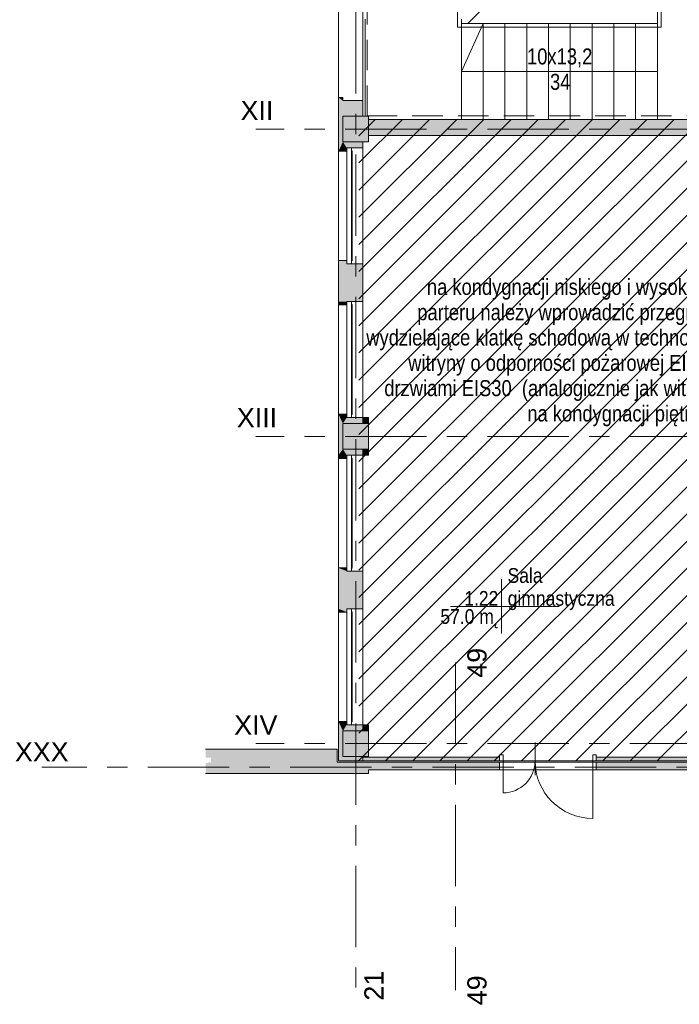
# Model space of a CAD drawing. Header units: centimetres. Extents: x -1737 to 3083, y -1 to 3760.
# Tile 1 of 36: x -1737 to -707, y 1 to 1539. Entities that reach past the tile are written whole.
import ezdxf

# ---------------------------------------------------------------- set-up
doc = ezdxf.new("R2010")
doc.units = ezdxf.units.CM
doc.linetypes.add('Hidden', pattern=[71.4375, 47.625, -23.8125])
doc.linetypes.add('Oś', pattern=[222.25, 127, -31.75, 31.75, -31.75])
for name, color, linetype, lineweight in [('A-AREA', 32, 'Continuous', 13), ('A-AREA-IDEN', 2, 'Continuous', 13), ('A-DETL', 90, 'Continuous', 9), ('A-DETL-GENF', 92, 'Continuous', 9), ('A-DETL-MEDM', 33, 'Continuous', 13), ('A-DETL-THIN', 151, 'Continuous', 9), ('A-DOOR', 31, 'Continuous', 13), ('A-FLOR', 192, 'Continuous', 13), ('A-GLAZ', 151, 'Continuous', 13), ('A-WALL', 113, 'Continuous', 13), ('G-ANNO-TEXT', 231, 'Continuous', 13), ('S-COLS', 52, 'Continuous', 13), ('S-GRID', 1, 'Continuous', 13), ('S-GRID-IDEN', 1, 'Continuous', 13), ('S-STRS', 31, 'Continuous', 13)]:
    doc.layers.add(name, color=color, linetype=linetype, lineweight=lineweight)
doc.layers.add('A-WALL-PATT', color=111, linetype='Continuous', lineweight=13, plot=False)
doc.styles.add('Arial Narrow_1', font='ARIALN.TTF', dxfattribs={"height": 25})
doc.styles.add('Arial_4', font='arial.ttf', dxfattribs={"height": 30})
doc.styles.add('Arial_7', font='arial.ttf', dxfattribs={"width": 0.85, "height": 23})

msp = doc.modelspace()

# ---------------------------------------------------------------- hatches: boundary and pattern name
at = {"layer": 'A-WALL-PATT', "lineweight": 9}
for points in [[(-1241.6, 361.3), (-1241.6, 399.3), (-1447, 399.3), (-1447, 386.3), (-1438.6, 386.3), (-1438.6, 378.8), (-1443.1, 378.8), (-1443.1, 377.8), (-1447, 377.8), (-1447, 361.3), (-1438.6, 361.3)], [(-1241.6, 361.3), (-1192.6, 361.3), (-1192.6, 379.3), (-1241.6, 379.3)]]:
    msp.add_hatch(color=251, dxfattribs=at).paths.add_polyline_path(points, flags=0)
h = msp.add_hatch(color=251, dxfattribs=at)
h.paths.add_polyline_path([(223.4, 367.3), (223.4, 379.3), (7.4, 379.3), (7.4, 378.3), (-32.6, 378.3), (-32.6, 379.3), (-592.6, 379.3), (-592.6, 378.3), (-632.6, 378.3), (-632.6, 379.3), (-837.1, 379.3), (-837.1, 367.3), (7.4, 367.3)], flags=0)
h.paths.add_polyline_path([(-1192.6, 367.3), (-988.1, 367.3), (-988.1, 379.3), (-1192.6, 379.3)], flags=0)
at = {"layer": 'S-COLS', "lineweight": 9}
for points in [[(-1232.6, 1348.3), (-1192.6, 1348.3), (-1192.6, 1388.3), (-1232.6, 1388.3), (-1232.6, 1383.3)], [(-1192.6, 868.3), (-1192.6, 908.3), (-1232.6, 908.3), (-1232.6, 868.3), (-1195.8, 868.3)], [(-1192.6, 388.3), (-1192.6, 428.3), (-1232.6, 428.3), (-1232.6, 388.3), (-1195.8, 388.3)]]:
    msp.add_hatch(color=251, dxfattribs=at).paths.add_polyline_path(points, flags=0)

# ---------------------------------------------------------------- linework, layer by layer
at = {"layer": 'A-AREA', "color": 251, "lineweight": 9}
msp.add_line((-1037.4, 1533.3), (-741.6, 1833.3), dxfattribs=at)
at = {"layer": 'A-AREA-IDEN', "color": 251, "lineweight": 9}
for p, q in [((-984.8, 665.2), (-984.8, 622.7)), ((-975, 622.7), (-1064.8, 622.7)), ((-1064.8, 622.7), (-894.8, 622.7)), ((-984.8, 622.7), (-984.8, 580.2))]:
    msp.add_line(p, q, dxfattribs=at)
at = {"layer": 'A-DETL', "color": 251, "linetype": 'Hidden', "lineweight": 9}
for p, q in [((-1194.6, 1388.8), (-1194.6, 1828.3)), ((-576.6, 1388.8), (-1194.6, 1388.8))]:
    msp.add_line(p, q, dxfattribs=at)
at = {"layer": 'A-DETL-GENF', "color": 251, "linetype": 'Continuous', "lineweight": 9}
for p, q in [((-1207.6, 721.5), (542.4, 2471.5)), ((-1207.6, 679.1), (542.4, 2429.1)), ((-1207.6, 636.7), (542.4, 2386.7)), ((-1207.6, 594.2), (542.4, 2344.2)), ((-1207.6, 551.8), (542.4, 2301.8)), ((-1207.6, 509.4), (542.4, 2259.4)), ((-1207.6, 466.9), (542.4, 2216.9)), ((-1207.6, 424.5), (542.4, 2174.5)), ((-1207.6, 382.1), (542.4, 2132.1)), ((-1166, 381.3), (542.4, 2089.7)), ((-1123.5, 381.3), (542.4, 2047.2)), ((-1081.1, 381.3), (542.4, 2004.8)), ((-1038.7, 381.3), (542.4, 1962.4)), ((-1207.6, 1357.9), (-1182.2, 1383.3)), ((-1207.6, 1315.5), (-1139.8, 1383.3)), ((-1207.6, 1273), (-1097.3, 1383.3)), ((-1207.6, 1230.6), (-1054.9, 1383.3)), ((-1207.6, 1188.2), (-1012.5, 1383.3)), ((-1207.6, 1145.8), (-970.1, 1383.3)), ((-1207.6, 1103.3), (-927.6, 1383.3)), ((-1207.6, 1060.9), (-885.2, 1383.3)), ((-1207.6, 1018.5), (-842.8, 1383.3)), ((-1207.6, 976.1), (-800.4, 1383.3)), ((-1207.6, 933.6), (-757.9, 1383.3)), ((-1207.6, 891.2), (-715.5, 1383.3)), ((-1207.6, 848.8), (-673.1, 1383.3)), ((-1207.6, 806.4), (-630.7, 1383.3)), ((-1207.6, 763.9), (-588.2, 1383.3)), ((-996.3, 381.3), (-302.6, 1075)), ((-953.8, 381.3), (-302.6, 1032.5)), ((-911.4, 381.3), (-302.6, 990.1)), ((-869, 381.3), (-302.6, 947.7)), ((-826.6, 381.3), (-290.6, 917.3)), ((-784.1, 381.3), (-248.1, 917.3)), ((-741.7, 381.3), (-205.7, 917.3))]:
    msp.add_line(p, q, dxfattribs=at)
at = {"layer": 'A-DETL-GENF', "color": 251, "lineweight": 9}
for p, q in [((-988.1, 390.9), (-982.6, 390.9)), ((-988.1, 381.3), (-988.1, 390.9)), ((-982.6, 390.9), (-982.6, 381.3)), ((-842.6, 390.9), (-837.1, 390.9)), ((-842.6, 381.3), (-842.6, 390.9)), ((-837.1, 390.9), (-837.1, 381.3)), ((-982.6, 381.3), (-988.1, 381.3)), ((-837.1, 381.3), (-842.6, 381.3))]:
    msp.add_line(p, q, dxfattribs=at)
at = {"layer": 'A-DETL-MEDM', "color": 251, "lineweight": 9}
for p, q in [((-988.1, 381.3), (-988.1, 390.9)), ((-988.1, 390.9), (-982.6, 390.9)), ((-982.6, 390.9), (-982.6, 381.3)), ((-842.6, 390.9), (-842.6, 381.3)), ((-837.1, 390.9), (-842.6, 390.9)), ((-837.1, 381.3), (-837.1, 390.9)), ((-982.6, 381.3), (-988.1, 381.3)), ((-842.6, 381.3), (-837.1, 381.3))]:
    msp.add_line(p, q, dxfattribs=at)
at = {"layer": 'A-DETL-THIN', "color": 251, "lineweight": 9}
for p, q in [((-1053.6, 1527.3), (-1053.6, 1689.3)), ((-735.6, 1689.3), (-735.6, 1527.3)), ((-735.6, 1527.3), (-1053.6, 1527.3)), ((-1047.6, 1458.3), (-1013.6, 1533.3)), ((-741.6, 1458.3), (-1047.6, 1458.3))]:
    msp.add_line(p, q, dxfattribs=at)
at = {"layer": 'A-DOOR', "color": 251, "lineweight": 9}
for p, q in [((-932.6, 381.3), (-932.6, 409.8)), ((-982.6, 381.3), (-982.6, 331.3)), ((-932.6, 358.8), (-932.6, 381.3)), ((-842.6, 381.3), (-842.6, 291.3))]:
    msp.add_line(p, q, dxfattribs=at)
for centre, radius, start, end in [((-982.6, 381.3), 50, 270, 0), ((-842.6, 381.3), 90, 180, 270)]:
    msp.add_arc(centre, radius, start, end, dxfattribs=at)
at = {"layer": 'A-FLOR', "color": 251, "lineweight": 9}
for p, q in [((-741.6, 1833.3), (-741.6, 1533.3)), ((-982.6, 381.3), (-842.6, 381.3)), ((-837.1, 367.3), (-988.1, 367.3))]:
    msp.add_line(p, q, dxfattribs=at)
at = {"layer": 'A-GLAZ', "color": 251, "lineweight": 9}
for p, q in [((-1226.6, 1338.8), (-1226.6, 1157.8)), ((-1226.6, 1338.8), (-1219.1, 1338.8)), ((-1226.6, 1157.8), (-1226.6, 1338.8)), ((-1219.1, 1338.8), (-1219.1, 1157.8)), ((-1219.1, 1334.3), (-1218.1, 1334.3)), ((-1218.1, 1334.3), (-1218.1, 1162.3)), ((-1219.1, 1157.8), (-1226.6, 1157.8)), ((-1218.1, 1162.3), (-1219.1, 1162.3)), ((-1226.6, 1098.8), (-1226.6, 917.8)), ((-1226.6, 1098.8), (-1219.1, 1098.8)), ((-1226.6, 917.8), (-1226.6, 1098.8)), ((-1219.1, 1098.8), (-1219.1, 917.8)), ((-1219.1, 1094.3), (-1218.1, 1094.3)), ((-1218.1, 1094.3), (-1218.1, 922.3)), ((-1219.1, 917.8), (-1226.6, 917.8)), ((-1218.1, 922.3), (-1219.1, 922.3)), ((-1226.6, 677.8), (-1226.6, 858.8)), ((-1226.6, 858.8), (-1219.1, 858.8)), ((-1226.6, 677.8), (-1226.6, 858.8)), ((-1219.1, 858.8), (-1219.1, 677.8)), ((-1219.1, 854.3), (-1218.1, 854.3)), ((-1218.1, 854.3), (-1218.1, 682.3)), ((-1219.1, 677.8), (-1226.6, 677.8)), ((-1218.1, 682.3), (-1219.1, 682.3)), ((-1226.6, 437.8), (-1226.6, 618.8)), ((-1226.6, 618.8), (-1219.1, 618.8)), ((-1226.6, 437.8), (-1226.6, 618.8)), ((-1219.1, 618.8), (-1219.1, 437.8)), ((-1219.1, 614.3), (-1218.1, 614.3)), ((-1218.1, 614.3), (-1218.1, 442.3)), ((-1219.1, 437.8), (-1226.6, 437.8)), ((-1218.1, 442.3), (-1219.1, 442.3))]:
    msp.add_line(p, q, dxfattribs=at)
at = {"layer": 'A-WALL', "color": 251, "lineweight": 9}
for p, q in [((-1239.6, 1417.8), (-1239.6, 1588.8)), ((-1201.6, 1593.8), (-1201.6, 1412.8)), ((-1232.6, 1417.8), (-1239.6, 1417.8)), ((-1239.6, 381.3), (-1239.6, 1417.8)), ((-1232.6, 1412.8), (-1232.6, 1417.8)), ((-1201.6, 1412.8), (-1232.6, 1412.8)), ((-1201.6, 1388.3), (-1201.6, 1412.8)), ((-1192.6, 1383.3), (-632.6, 1383.3)), ((-1192.6, 1358.3), (-632.6, 1358.3)), ((-1201.6, 1338.8), (-1219.1, 1338.8)), ((-1201.6, 1348.3), (-1201.6, 908.3)), ((-1239.6, 1333.8), (-1226.6, 1333.8)), ((-1239.6, 1162.8), (-1226.6, 1162.8)), ((-1201.6, 1157.8), (-1219.1, 1157.8)), ((-1239.6, 1093.8), (-1226.6, 1093.8)), ((-1201.6, 1098.8), (-1219.1, 1098.8)), ((-1239.6, 922.8), (-1226.6, 922.8)), ((-1192.6, 917.8), (-1219.1, 917.8)), ((-1192.6, 917.8), (-1192.6, 908.3)), ((-1201.6, 868.3), (-1201.6, 428.3)), ((-1192.6, 868.3), (-1192.6, 858.8)), ((-1239.6, 853.8), (-1226.6, 853.8)), ((-1192.6, 858.8), (-1219.1, 858.8)), ((-1239.6, 682.8), (-1226.6, 682.8)), ((-1201.6, 677.8), (-1219.1, 677.8)), ((-1201.6, 618.8), (-1219.1, 618.8)), ((-1239.6, 613.8), (-1226.6, 613.8)), ((-1239.6, 442.8), (-1226.6, 442.8)), ((-1219.1, 437.8), (-1192.6, 437.8)), ((-1192.6, 437.8), (-1192.6, 428.3)), ((-1447, 399.3), (-1241.6, 399.3)), ((-1241.6, 399.3), (-1241.6, 379.3)), ((-1201.6, 381.3), (-1201.6, 388.3)), ((-988.1, 387.3), (-1201.6, 387.3)), ((-837.1, 387.3), (-632.6, 387.3)), ((-1192.6, 379.3), (-1241.6, 379.3)), ((-1239.6, 381.3), (-988.1, 381.3)), ((-988.1, 379.3), (-1192.6, 379.3)), ((-988.1, 367.3), (-988.1, 379.3)), ((-988.1, 379.3), (-837.1, 379.3)), ((-837.1, 381.3), (-632.6, 381.3)), ((-632.6, 379.3), (-837.1, 379.3)), ((-837.1, 379.3), (-837.1, 367.3)), ((-1241.6, 361.3), (-1447, 361.3)), ((-1241.6, 361.3), (-1192.6, 361.3)), ((-1192.6, 367.3), (-988.1, 367.3)), ((-1192.6, 361.3), (-1192.6, 367.3)), ((-837.1, 367.3), (-988.1, 367.3)), ((-837.1, 367.3), (223.4, 367.3))]:
    msp.add_line(p, q, dxfattribs=at)
at = {"layer": 'A-WALL-PATT', "color": 251, "linetype": 'Continuous', "lineweight": 9, "extrusion": (0, 0, -1)}
for points in [[(1232.6, 1383.3), (1239.6, 1417.8), (1239.6, 1383.3)], [(1239.6, 1417.8), (1232.6, 1383.3), (1232.6, 1388.3)], [(1239.6, 1417.8), (1232.6, 1388.3), (1232.6, 1412.8)], [(1239.6, 1417.8), (1232.6, 1412.8), (1232.6, 1417.8)], [(1232.6, 1388.3), (1201.6, 1412.8), (1232.6, 1412.8)], [(1201.6, 1412.8), (1232.6, 1388.3), (1201.6, 1388.3)], [(1239.6, 1333.8), (1232.6, 1383.3), (1239.6, 1383.3)], [(1232.6, 1383.3), (1239.6, 1333.8), (1232.6, 1348.3)], [(1192.6, 1358.3), (684.6, 1383.3), (1192.6, 1383.3)], [(684.6, 1383.3), (1192.6, 1358.3), (769.9, 1358.3)], [(684.6, 1383.3), (769.9, 1358.3), (684.6, 1358.3)], [(1226.6, 1333.8), (1232.6, 1348.3), (1239.6, 1333.8)], [(1232.6, 1348.3), (1226.6, 1333.8), (1226.6, 1338.8)], [(1232.6, 1348.3), (1226.6, 1338.8), (1201.6, 1348.3)], [(1201.6, 1348.3), (1226.6, 1338.8), (1201.6, 1338.8)], [(1239.6, 1098.8), (1226.6, 1162.8), (1239.6, 1162.8)], [(1226.6, 1162.8), (1239.6, 1098.8), (1226.6, 1098.8)], [(1226.6, 1157.8), (1226.6, 1098.8), (1201.6, 1098.8)], [(1226.6, 1157.8), (1201.6, 1098.8), (1201.6, 1157.8)], [(1226.6, 1093.8), (1239.6, 1098.8), (1239.6, 1093.8)], [(1239.6, 1098.8), (1226.6, 1093.8), (1226.6, 1098.8)], [(1239.6, 922.8), (1232.6, 908.3), (1226.6, 922.8)], [(1232.6, 908.3), (1239.6, 922.8), (1239.6, 858.8)], [(1232.6, 908.3), (1239.6, 858.8), (1232.6, 868.3)], [(1226.6, 922.8), (1232.6, 908.3), (1226.6, 917.8)], [(1226.6, 917.8), (1232.6, 908.3), (1201.6, 908.3)], [(1226.6, 917.8), (1201.6, 908.3), (1201.6, 917.8)], [(1200.3, 908.3), (1201.6, 917.8), (1201.6, 908.3)], [(1201.6, 917.8), (1200.3, 908.3), (1192.6, 917.8)], [(1192.6, 917.8), (1200.3, 908.3), (1192.6, 908.3)], [(1239.6, 858.8), (1226.6, 853.8), (1232.6, 868.3)], [(1232.6, 868.3), (1226.6, 853.8), (1226.6, 858.8)], [(1232.6, 868.3), (1226.6, 858.8), (1201.6, 868.3)], [(1201.6, 868.3), (1226.6, 858.8), (1201.6, 858.8)], [(1192.6, 858.8), (1201.6, 868.3), (1201.6, 858.8)], [(1201.6, 868.3), (1192.6, 858.8), (1192.6, 868.3)], [(1226.6, 853.8), (1239.6, 858.8), (1239.6, 853.8)], [(1239.6, 618.8), (1226.6, 613.8), (1239.6, 682.8)], [(1239.6, 682.8), (1226.6, 613.8), (1226.6, 677.8)], [(1226.6, 682.8), (1239.6, 682.8), (1226.6, 677.8)], [(1226.6, 677.8), (1226.6, 618.8), (1201.6, 677.8)], [(1201.6, 677.8), (1226.6, 618.8), (1201.6, 618.8)], [(1226.6, 613.8), (1239.6, 618.8), (1239.6, 613.8)], [(1232.6, 381.3), (1239.6, 442.8), (1239.6, 381.3)], [(1239.6, 442.8), (1232.6, 381.3), (1232.6, 428.3)], [(1239.6, 442.8), (1232.6, 428.3), (1226.6, 442.8)], [(1226.6, 442.8), (1232.6, 428.3), (1226.6, 437.8)], [(1201.6, 428.3), (1226.6, 437.8), (1232.6, 428.3)], [(1226.6, 437.8), (1201.6, 428.3), (1201.6, 437.8)], [(1192.6, 428.3), (1201.6, 437.8), (1201.6, 428.3)], [(1201.6, 437.8), (1192.6, 428.3), (1192.6, 437.8)], [(1201.6, 381.3), (1232.6, 388.3), (1232.6, 381.3)], [(1232.6, 388.3), (1201.6, 381.3), (1201.6, 388.3)], [(1201.6, 383.4), (988.1, 381.3), (1201.6, 387.3)], [(1201.6, 387.3), (988.1, 381.3), (988.1, 387.3)], [(632.6, 381.3), (837.1, 387.3), (837.1, 381.3)], [(837.1, 387.3), (632.6, 381.3), (632.6, 387.3)], [(988.1, 381.3), (1201.6, 383.4), (1201.6, 381.3)]]:
    msp.add_solid(points, dxfattribs=at)
at = {"layer": 'A-WALL-PATT', "color": 251, "linetype": 'Continuous', "lineweight": 9}
for points in [[(-1226.6, 1162.8), (-1226.6, 1098.8), (-1226.6, 1157.8)], [(-1226.6, 677.8), (-1226.6, 613.8), (-1226.6, 618.8)], [(-1232.6, 428.3), (-1232.6, 381.3), (-1232.6, 388.3)]]:
    msp.add_solid(points, dxfattribs=at)
at = {"layer": 'S-COLS', "color": 251, "lineweight": 9}
for p, q in [((-1192.6, 1388.3), (-1232.6, 1388.3)), ((-1232.6, 1388.3), (-1232.6, 1348.3)), ((-1192.6, 1383.3), (-1192.6, 1388.3)), ((-1192.6, 1348.3), (-1192.6, 1383.3)), ((-1232.6, 1348.3), (-1207.6, 1348.3)), ((-1207.6, 1348.3), (-1192.6, 1348.3)), ((-1207.6, 908.3), (-1232.6, 908.3)), ((-1232.6, 908.3), (-1232.6, 868.3)), ((-1192.6, 908.3), (-1207.6, 908.3)), ((-1192.6, 868.3), (-1192.6, 908.3)), ((-1232.6, 868.3), (-1207.6, 868.3)), ((-1207.6, 868.3), (-1192.6, 868.3)), ((-1207.6, 428.3), (-1232.6, 428.3)), ((-1232.6, 428.3), (-1232.6, 388.3)), ((-1192.6, 428.3), (-1207.6, 428.3)), ((-1192.6, 388.3), (-1192.6, 428.3)), ((-1232.6, 388.3), (-1207.6, 388.3)), ((-1207.6, 388.3), (-1192.6, 388.3))]:
    msp.add_line(p, q, dxfattribs=at)
at = {"layer": 'S-GRID', "color": 251, "linetype": 'Oś', "lineweight": 9}
for p, q in [((-1212.6, 2884.3), (-1212.6, 27.1)), ((1342.5, 1368.3), (-1368.8, 1368.3)), ((1342.5, 888.3), (-1368.8, 888.3)), ((-1056.6, 534.8), (-1056.6, 23.2)), ((1342.5, 408.3), (-1368.8, 408.3)), ((368, 371.3), (-1702.9, 371.3))]:
    msp.add_line(p, q, dxfattribs=at)
at = {"layer": 'S-STRS', "color": 251, "lineweight": 9}
for p, q in [((-1197.6, 1540.3), (-1197.6, 1388.3)), ((-1047.6, 1533.3), (-1047.6, 1540.3)), ((-1047.6, 1383.3), (-1047.6, 1533.3)), ((-1013.6, 1533.3), (-1047.6, 1533.3)), ((-1047.6, 1383.3), (-1047.6, 1533.3)), ((-979.6, 1533.3), (-1013.6, 1533.3)), ((-1013.6, 1383.3), (-1013.6, 1533.3)), ((-1013.6, 1383.3), (-1013.6, 1533.3)), ((-945.6, 1533.3), (-979.6, 1533.3)), ((-979.6, 1383.3), (-979.6, 1533.3)), ((-979.6, 1383.3), (-979.6, 1533.3)), ((-911.6, 1533.3), (-945.6, 1533.3)), ((-945.6, 1383.3), (-945.6, 1533.3)), ((-945.6, 1383.3), (-945.6, 1533.3)), ((-877.6, 1533.3), (-911.6, 1533.3)), ((-911.6, 1383.3), (-911.6, 1533.3)), ((-911.6, 1383.3), (-911.6, 1533.3)), ((-843.6, 1533.3), (-877.6, 1533.3)), ((-877.6, 1383.3), (-877.6, 1533.3)), ((-877.6, 1383.3), (-877.6, 1533.3)), ((-809.6, 1533.3), (-843.6, 1533.3)), ((-843.6, 1383.3), (-843.6, 1533.3)), ((-843.6, 1383.3), (-843.6, 1533.3)), ((-775.6, 1533.3), (-809.6, 1533.3)), ((-809.6, 1383.3), (-809.6, 1533.3)), ((-809.6, 1383.3), (-809.6, 1533.3)), ((-741.6, 1533.3), (-775.6, 1533.3)), ((-775.6, 1383.3), (-775.6, 1533.3)), ((-775.6, 1383.3), (-775.6, 1533.3)), ((-741.6, 1383.3), (-741.6, 1533.3)), ((-741.6, 1383.3), (-741.6, 1533.3))]:
    msp.add_line(p, q, dxfattribs=at)

# ---------------------------------------------------------------- texts
at = {"layer": 'A-AREA-IDEN', "color": 251, "lineweight": 9, "style": 'Arial_7', "width": 0.85}
for s, p in [('Sala', (-975.6, 659.4)), ('1.22', (-1043.1, 623.6)), ('gimnastyczna', (-975.3, 623.6)), ('57.0 m˛', (-1080.4, 595.3))]:
    msp.add_text(s, height=23, dxfattribs=at).set_placement(p)
at = {"layer": 'G-ANNO-TEXT', "color": 251, "lineweight": 9, "style": 'Arial Narrow_1'}
for s, p in [('10x13,2', (-945.1, 1469.3)), ('34', (-909.2, 1429.7)), ('na kondygnacji niskiego i wysokiego', (-1101.5, 1109.3)), ('parteru należy wprowadzić przegrody', (-1116.5, 1069.7)), ('wydzielające klatkę schodową w technologii', (-1196.1, 1030.2)), ('witryny o odporności pożarowej EI60 z', (-1130.6, 990.6)), ('drzwiami EIS30  (analogicznie jak witryna', (-1168, 951.1)), ('na kondygnacji piętra II)', (-944.7, 911.5))]:
    msp.add_text(s, height=25, dxfattribs=at).set_placement(p)
at = {"layer": 'S-GRID-IDEN', "color": 251, "lineweight": 9, "style": 'Arial_4'}
for s, p in [('XII', (-1392.4, 1382.4)), ('XIII', (-1398.2, 902.4)), ('XIV', (-1402.3, 422.4))]:
    msp.add_text(s, height=30, dxfattribs=at).set_placement(p)
msp.add_text('21', height=30, rotation=90, dxfattribs=at).set_placement((-1169.1, 6.7))
at = {"layer": 'S-GRID-IDEN', "color": 251, "lineweight": 9, "char_height": 30, "width": 48.3, "attachment_point": 5, "rotation": 90, "line_spacing_factor": 0.936439, "style": 'Arial_4'}
for insert in [(-1023.1, 534.5), (-1023.1, 22.8)]:
    msp.add_mtext('\\pxqc,t4.23333,8.46667,12.7,16.93333,21.16667,25.4,29.63333,33.86667,38.1,42.33333,46.56667,50.8,55.03333,59.26667,63.5,67.73333,71.96667,76.2,80.43333,84.66667,88.9,93.13333,97.36667,101.6,105.83333,110.06667,114.3,118.53333,122.76667,127,131.23333,135.46667;{49}', dxfattribs=dict(at, insert=insert))
at = {"layer": 'S-GRID-IDEN', "color": 251, "lineweight": 9, "insert": (-1702.8, 395.4), "char_height": 30, "width": 82, "attachment_point": 5, "line_spacing_factor": 0.936439, "style": 'Arial_4'}
msp.add_mtext('\\pxqc,t4.23333,8.46667,12.7,16.93333,21.16667,25.4,29.63333,33.86667,38.1,42.33333,46.56667,50.8,55.03333,59.26667,63.5,67.73333,71.96667,76.2,80.43333,84.66667,88.9,93.13333,97.36667,101.6,105.83333,110.06667,114.3,118.53333,122.76667,127,131.23333,135.46667;{XXX}', dxfattribs=at)

doc.saveas('drawing.dxf')
